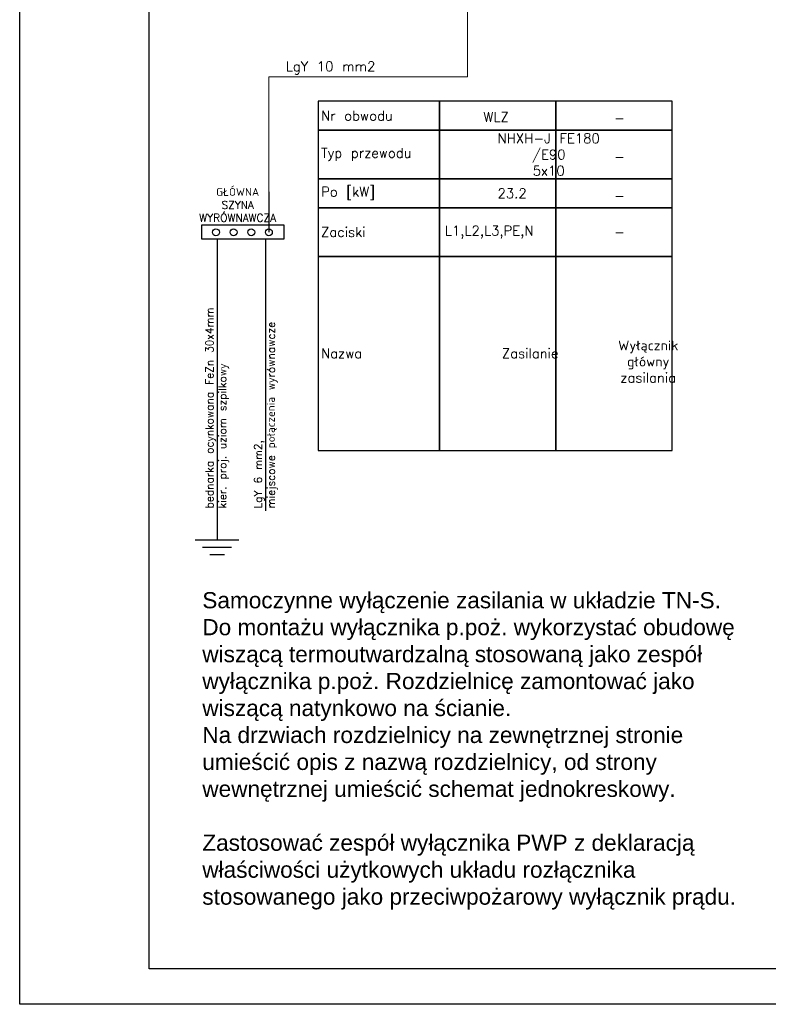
# Model space of a CAD drawing. Header units: millimetres. Extents: x -14609 to 44937, y 52278 to 67558.
# Tile 29 of 48: x 35137 to 36294, y 55548 to 57071. Entities that reach past the tile are written whole.
import ezdxf

# ---------------------------------------------------------------- set-up
doc = ezdxf.new("R2010")
doc.units = ezdxf.units.MM
doc.linetypes.add('ArcadiaLine2077533452649863992', pattern=[0])
doc.layers.add('IE_Schemat', color=7, linetype='Continuous', lineweight=25)
doc.styles.add('ArCADiaStyle', font='txt.shx')
doc.styles.add('MB_Elektryka', font='arial.ttf')

# ---------------------------------------------------------------- blocks, each defined once
blk = doc.blocks.new('*U34')
for points in [[(0, 0), (-2100, 0), (-2100, 2970), (0, 2970)], [(-55, 55), (-1900, 55), (-1900, 2915), (-55, 2915)]]:
    blk.add_lwpolyline(points, close=True)
blk = doc.blocks.new('Ground')
for p, q in [((0, 0), (0, -10)), ((-7.5, -10), (7.5, -10)), ((-5, -12.5), (5, -12.5)), ((-2.5, -15), (2.5, -15))]:
    blk.add_line(p, q)

msp = doc.modelspace()

# ---------------------------------------------------------------- linework, layer by layer
at = {"layer": 'IE_Schemat', "color": 7, "linetype": 'ArcadiaLine2077533452649863992', "lineweight": 18}
for p, q in [((35965.6, 56900.1), (36145.6, 56900.1)), ((35965.6, 56900.1), (36145.6, 56900.1)), ((35785.6, 56825.1), (35785.6, 56502.6)), ((35965.6, 56405.1), (36145.6, 56405.1))]:
    msp.add_line(p, q, dxfattribs=at)
at = {"layer": 'IE_Schemat', "lineweight": -3}
for p, q in [((35522.1, 56805), (35522.1, 56791.8)), ((35522.1, 56805), (35522.1, 56742.3)), ((35442, 56731.5), (35442, 56688.5)), ((35517, 56731.5), (35517, 56688.5)), ((35442, 56688.5), (35442, 56311.7)), ((35517, 56688.5), (35517, 56311.7))]:
    msp.add_line(p, q, dxfattribs=at)
at = {"layer": 'IE_Schemat', "lineweight": 20}
msp.add_lwpolyline([(35522.1, 56787.3), (35522.1, 56982.6), (35828.9, 56982.6), (35828.9, 57213.6)], dxfattribs=at)
at = {"layer": 'IE_Schemat'}
for points in [[(35598.1, 56900.1), (35785.6, 56900.1), (35785.6, 56945.1), (35598.1, 56945.1)], [(35785.6, 56900.1), (35965.6, 56900.1), (35965.6, 56945.1), (35785.6, 56945.1)], [(35965.6, 56900.1), (36145.6, 56900.1), (36145.6, 56945.1), (35965.6, 56945.1)], [(35598.1, 56825.1), (35785.6, 56825.1), (35785.6, 56900.1), (35598.1, 56900.1)], [(35785.6, 56825.1), (35965.6, 56825.1), (35965.6, 56900.1), (35785.6, 56900.1)], [(35965.6, 56825.1), (36145.6, 56825.1), (36145.6, 56900.1), (35965.6, 56900.1)], [(35598.1, 56780.1), (35785.6, 56780.1), (35785.6, 56825.1), (35598.1, 56825.1)], [(35785.6, 56780.1), (35965.6, 56780.1), (35965.6, 56825.1), (35785.6, 56825.1)], [(35965.6, 56780.1), (36145.6, 56780.1), (36145.6, 56825.1), (35965.6, 56825.1)], [(35598.1, 56705.1), (35785.6, 56705.1), (35785.6, 56780.1), (35598.1, 56780.1)], [(35785.6, 56705.1), (35965.6, 56705.1), (35965.6, 56780.1), (35785.6, 56780.1)], [(35965.6, 56705.1), (36145.6, 56705.1), (36145.6, 56780.1), (35965.6, 56780.1)], [(35598.1, 56405.1), (35785.6, 56405.1), (35785.6, 56705.1), (35598.1, 56705.1)], [(35965.6, 56705.1), (35785.6, 56705.1), (35785.6, 56405.1), (35965.6, 56405.1)], [(36145.6, 56705.1), (35965.6, 56705.1), (35965.6, 56405.1), (36145.6, 56405.1)]]:
    msp.add_lwpolyline(points, close=True, dxfattribs=at)
at = {"layer": 'IE_Schemat', "color": 7, "linetype": 'ByBlock', "lineweight": -3}
msp.add_lwpolyline([(35418.7, 56753.9), (35545.1, 56753.9), (35545.1, 56731.5), (35418.7, 56731.5)], close=True, dxfattribs=at)
at = {"layer": 'IE_Schemat', "color": 7, "linetype": 'ByBlock', "lineweight": -3, "ltscale": 0.15}
for centre in [(35440.2, 56742.3), (35467.5, 56742.3), (35494.8, 56742.3), (35522.1, 56742.3)]:
    msp.add_circle(centre, 5.32, dxfattribs=at)

# ---------------------------------------------------------------- block references
msp.add_blockref('*U34', (37236.9, 55548.3))
at = {"layer": 'IE_Schemat', "xscale": 4.5, "yscale": 4.5, "zscale": 4.5}
msp.add_blockref('Ground', (35442, 56311.7), dxfattribs=at)

# ---------------------------------------------------------------- texts
at = {"layer": 'IE_Schemat', "color": 7, "linetype": 'Continuous', "lineweight": 25, "char_height": 15, "attachment_point": 4, "style": 'ArCADiaStyle'}
for s, insert in [('LgY 10 mm2', (35548.1, 56996.5)), ('Nr obwodu', (35602.7, 56922.6)), ('WLZ', (35853.8, 56920.8)), ('\\pxqc;-', (36055.6, 56919)), ('\\pxqc;NHXH-J FE180\\P/E90 \\P5x10', (35875.6, 56862.6)), ('Typ przewodu', (35602.7, 56862.6)), ('\\pxqc;-', (36055.6, 56859)), ('Po [kW]', (35602.7, 56802.6)), ('\\pxqc;23.2', (35875.6, 56802.6)), ('\\pxqc;-', (36055.6, 56799)), ('Zaciski', (35602.7, 56742.6)), ('L1,L2,L3,PE,N', (35794.2, 56742.6)), ('\\pxqc;-', (36055.6, 56742.6)), ('\\pxqc;Wyłącznik \\Pgłówny \\Pzasilania', (36055.2, 56542.3)), ('Nazwa', (35602.7, 56555.1)), ('\\pxqc;{\\Ftxt.shx|c1;Zasilanie }', (35875.6, 56555.1))]:
    msp.add_mtext(s, dxfattribs=dict(at, insert=insert))
at = {"layer": 'IE_Schemat', "color": 7, "linetype": 'Continuous', "lineweight": 25, "insert": (35471.2, 56784.7), "char_height": 12, "width": 5.329, "attachment_point": 4, "style": 'ArCADiaStyle'}
msp.add_mtext('\\pxqc;GŁÓWNA SZYNA WYRÓWNAWCZA', dxfattribs=at)
at = {"layer": 'IE_Schemat', "color": 7, "linetype": 'Continuous', "lineweight": 25, "char_height": 12, "attachment_point": 4, "rotation": 90, "style": 'ArCADiaStyle'}
for s, insert in [('{\\Ftxt.shx|c1;LgY 6 mm2,\\Pmiejscowe połączenia wyrównawcze}', (35517.3, 56315.3)), ('bednarka ocynkowana FeZn 30x4mm \\Pkier. proj. uziom szpilkowy', (35442.3, 56315.3))]:
    msp.add_mtext(s, dxfattribs=dict(at, insert=insert))
at = {"layer": 'IE_Schemat', "insert": (35419.2, 56185.8), "char_height": 25, "width": 864.224, "attachment_point": 1, "style": 'MB_Elektryka'}
msp.add_mtext('Samoczynne wyłączenie zasilania w układzie TN-S.\\PDo montażu wyłącznika p.poż. wykorzystać obudowę wiszącą termoutwardzalną stosowaną jako zespół wyłącznika p.poż. Rozdzielnicę zamontować jako wiszącą natynkowo na ścianie.\\P\\pxt0.006154;\\A1;\\fArial|b0|i0|c0|p34;Na drzwiach rozdzielnicy na zewnętrznej stronie umieścić opis z nazwą rozdzielnicy, od strony wewnętrznej umieścić schemat jednokreskowy.\\P\\ptz;\\PZastosować zespół wyłącznika PWP z deklaracją właściwości użytkowych układu rozłącznika stosowanego jako przeciwpożarowy wyłącznik prądu. ', dxfattribs=at)

doc.saveas('drawing.dxf')
